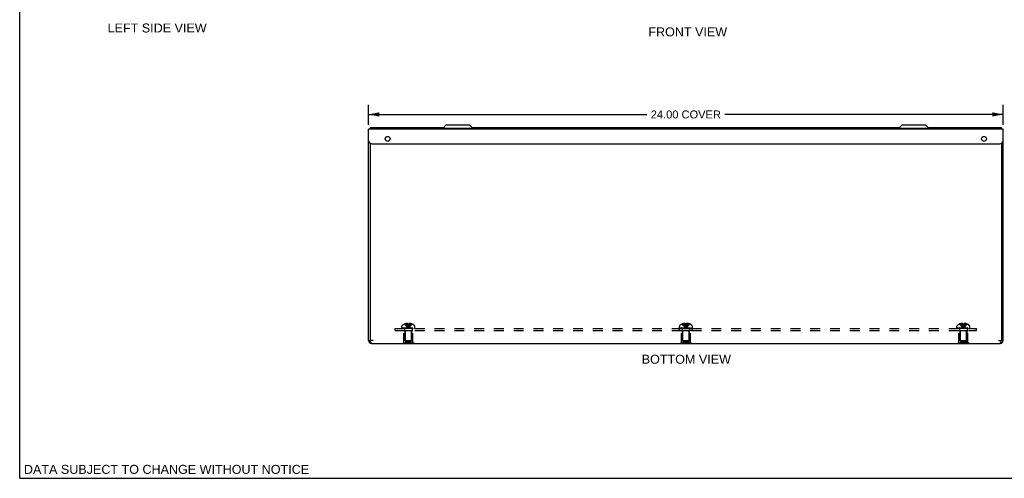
# Model space of a CAD drawing. Header units: inches. Extents: x 0 to 68, y 0 to 44.
# Tile 1 of 15: x 0 to 37.3, y 0 to 17.4. Entities that reach past the tile are written whole.
import ezdxf

# ---------------------------------------------------------------- set-up
doc = ezdxf.new("R2010")
doc.units = ezdxf.units.IN
doc.header["$LTSCALE"] = 3.74
doc.header["$MEASUREMENT"] = 0
doc.linetypes.add('HIDDEN', pattern=[0.2, 0.1, -0.1])
doc.layers.get('0').update_dxf_attribs({"linetype": 'CONTINUOUS'})
for name, color, linetype in [('02___PRT_ALL_AXES', 7, 'CONTINUOUS'), ('06___PRT_ALL_SURFS', 7, 'CONTINUOUS'), ('DEFAULT_2', 8, 'HIDDEN'), ('DIMENSIONS', 7, 'CONTINUOUS')]:
    doc.layers.add(name, color=color, linetype=linetype)
doc.styles.get("Standard").update_dxf_attribs({"font": 'arial.ttf'})
doc.dimstyles.new('DIMSTYLE_1', dxfattribs={"dimtxt": 0.3, "dimasz": 0.4, "dimexe": 0.09, "dimexo": 0.07, "dimgap": 0.0375, "dimtad": 0, "dimtih": 1, "dimtoh": 1, "dimzin": 4, "dimdsep": 46, "dimtxsty": 'Standard', "dimblk": '_FILLED', "dimblk1": '_FILLED', "dimblk2": '_FILLED', "dimcen": 0.09, "dimazin": 1, "dimtfac": 1, "dimtdec": 3, "dimtofl": 0, "dimtmove": 0, "dimatfit": 3, "dimldrblk": '_FILLED', "dimfxl": 0, "dimtolj": 1, "dimtzin": 4, "dimarcsym": 0})

# ---------------------------------------------------------------- blocks, each defined once
blk = doc.blocks.new('_FILLED')
at = {"color": 0, "linetype": 'ByBlock'}
blk.add_solid([(0, 0), (-1, 0.2), (-1, -0.2)], dxfattribs=at)
blk = doc.blocks.new('*D6')
at = {"layer": 'DIMENSIONS', "color": 2, "linetype": 'Continuous'}
for p, q in [((13.203, 13.385), (13.203, 14.138)), ((37.203, 13.385), (37.203, 14.138)), ((13.203, 13.778), (23.727, 13.778)), ((37.203, 13.778), (26.679, 13.778))]:
    blk.add_line(p, q, dxfattribs=at)
at = {"layer": 'DIMENSIONS', "color": 2, "linetype": 'Continuous', "xscale": 0.4, "yscale": 0.4, "zscale": 0.4, "rotation": 180}
blk.add_blockref('_FILLED', (13.203, 13.778), dxfattribs=at)
at = {"layer": 'DIMENSIONS', "color": 2, "linetype": 'Continuous', "xscale": 0.4, "yscale": 0.4, "zscale": 0.4}
blk.add_blockref('_FILLED', (37.203, 13.778), dxfattribs=at)
at = {"layer": 'DIMENSIONS', "color": 2, "linetype": 'Continuous', "insert": (25.203, 13.928), "char_height": 0.3, "width": 2.65204, "attachment_point": 2, "line_spacing_factor": 0.9}
blk.add_mtext('24.00 COVER', dxfattribs=at)

msp = doc.modelspace()

# ---------------------------------------------------------------- linework, layer by layer
at = {"color": 7, "linetype": 'Continuous'}
for p, q in [((0, 0), (0, 44)), ((13.263, 13.285), (13.263, 13.225)), ((14.581, 13.229), (14.325, 13.229)), ((16.134, 13.381), (16.016, 13.263)), ((16.016, 13.263), (17.141, 13.263)), ((16.134, 13.381), (17.023, 13.381)), ((17.023, 13.381), (17.141, 13.263)), ((33.384, 13.381), (33.266, 13.263)), ((33.266, 13.263), (34.391, 13.263)), ((33.384, 13.381), (34.273, 13.381)), ((34.273, 13.381), (34.391, 13.263)), ((37.143, 13.225), (37.143, 13.285)), ((13.263, 12.683), (13.263, 5.222)), ((37.143, 12.683), (37.143, 5.222)), ((13.199, 11.667), (13.199, 11.923)), ((13.199, 11.923), (13.203, 11.923)), ((13.199, 11.667), (13.203, 11.667)), ((13.203, 5.217), (13.263, 5.217)), ((37.203, 5.217), (37.143, 5.217)), ((0, 0), (68, 0))]:
    msp.add_line(p, q, dxfattribs=at)
at = {"color": 3, "linetype": 'Continuous'}
for p, q in [((13.203, 5.217), (13.203, 13.225)), ((37.203, 13.225), (13.203, 13.225)), ((13.263, 13.285), (16.038, 13.285)), ((17.119, 13.285), (33.288, 13.285)), ((34.369, 13.285), (37.143, 13.285)), ((37.203, 5.217), (37.203, 13.225)), ((13.328, 12.665), (37.078, 12.665)), ((13.263, 5.217), (13.263, 5.222)), ((13.375, 5.222), (13.263, 5.222)), ((37.031, 5.222), (37.143, 5.222)), ((37.143, 5.217), (37.143, 5.222)), ((13.315, 5.105), (37.091, 5.105))]:
    msp.add_line(p, q, dxfattribs=at)
for points in [[(13.272, 5.188), (13.267, 5.202), (13.263, 5.217)], [(37.134, 5.188), (37.139, 5.202), (37.143, 5.217)], [(13.315, 5.105), (13.311, 5.106), (13.306, 5.108), (13.302, 5.113), (13.298, 5.12), (13.293, 5.128), (13.289, 5.137), (13.285, 5.148), (13.28, 5.161), (13.276, 5.174), (13.272, 5.188)], [(37.091, 5.105), (37.095, 5.106), (37.1, 5.108), (37.104, 5.113), (37.108, 5.12), (37.113, 5.128), (37.117, 5.137), (37.121, 5.148), (37.126, 5.161), (37.13, 5.174), (37.134, 5.188)]]:
    msp.add_lwpolyline(points, dxfattribs=at)
for centre, radius, start, end in [((13.328, 12.79), 0.125, 180, 270), ((37.078, 12.79), 0.125, 270, 360), ((13.315, 5.217), 0.112, 180, 270), ((37.091, 5.217), 0.112, 270, 360)]:
    msp.add_arc(centre, radius, start, end, dxfattribs=at)
at = {"color": 7, "linetype": 'Continuous'}
for centre, start, end in [((13.315, 5.217), 180, 212.7214), ((37.091, 5.217), 327.2786, 360)]:
    msp.add_arc(centre, 0.052, start, end, dxfattribs=at)
at = {"layer": '02___PRT_ALL_AXES', "color": 7, "linetype": 'Continuous'}
for p, q in [((16.016, 13.225), (16.016, 13.263)), ((17.141, 13.225), (17.141, 13.263)), ((33.266, 13.225), (33.266, 13.263)), ((34.391, 13.225), (34.391, 13.263))]:
    msp.add_line(p, q, dxfattribs=at)
at = {"layer": '02___PRT_ALL_AXES', "color": 8, "linetype": 'HIDDEN'}
for p, q in [((14.533, 5.6), (14.874, 5.6)), ((14.563, 5.675), (14.563, 5.6)), ((14.844, 5.675), (14.563, 5.675)), ((14.844, 5.675), (14.844, 5.6)), ((25.445, 5.675), (24.961, 5.675)), ((24.961, 5.6), (24.961, 5.675)), ((25.445, 5.6), (24.961, 5.6)), ((25.063, 5.675), (25.063, 5.6)), ((25.344, 5.675), (25.344, 5.6)), ((25.445, 5.6), (25.445, 5.675)), ((35.533, 5.6), (35.874, 5.6)), ((35.844, 5.675), (35.563, 5.675)), ((35.563, 5.675), (35.563, 5.6)), ((35.844, 5.675), (35.844, 5.6))]:
    msp.add_line(p, q, dxfattribs=at)
at = {"layer": '02___PRT_ALL_AXES', "color": 3, "linetype": 'Continuous'}
for centre in [(13.922, 12.853), (36.484, 12.853)]:
    msp.add_circle(centre, 0.094, dxfattribs=at)
at = {"layer": '06___PRT_ALL_SURFS', "color": 8, "linetype": 'HIDDEN'}
for p, q in [((14.533, 5.121), (14.533, 5.6)), ((14.874, 5.121), (14.874, 5.6)), ((25.033, 5.121), (25.033, 5.6)), ((25.374, 5.121), (25.374, 5.6)), ((35.533, 5.121), (35.533, 5.6)), ((35.874, 5.121), (35.874, 5.6)), ((14.486, 5.105), (14.486, 5.121)), ((14.92, 5.121), (14.486, 5.121)), ((14.595, 5.105), (14.595, 5.121)), ((14.811, 5.105), (14.811, 5.121)), ((14.92, 5.105), (14.92, 5.121)), ((25.42, 5.121), (24.986, 5.121)), ((24.986, 5.105), (24.986, 5.121)), ((25.095, 5.105), (25.095, 5.121)), ((25.311, 5.105), (25.311, 5.121)), ((25.42, 5.105), (25.42, 5.121)), ((35.92, 5.121), (35.486, 5.121)), ((35.486, 5.105), (35.486, 5.121)), ((35.595, 5.105), (35.595, 5.121)), ((35.811, 5.105), (35.811, 5.121)), ((35.92, 5.105), (35.92, 5.121))]:
    msp.add_line(p, q, dxfattribs=at)
at = {"layer": '06___PRT_ALL_SURFS', "color": 7, "linetype": 'Continuous'}
for p, q in [((14.486, 5.1), (14.486, 5.105)), ((14.92, 5.1), (14.486, 5.1)), ((14.595, 5.1), (14.595, 5.105)), ((14.811, 5.1), (14.811, 5.105)), ((14.92, 5.1), (14.92, 5.105)), ((24.986, 5.1), (24.986, 5.105)), ((25.42, 5.1), (24.986, 5.1)), ((25.095, 5.1), (25.095, 5.105)), ((25.311, 5.1), (25.311, 5.105)), ((25.42, 5.1), (25.42, 5.105)), ((35.486, 5.1), (35.486, 5.105)), ((35.92, 5.1), (35.486, 5.1)), ((35.595, 5.1), (35.595, 5.105)), ((35.811, 5.1), (35.811, 5.105)), ((35.92, 5.1), (35.92, 5.105))]:
    msp.add_line(p, q, dxfattribs=at)
at = {"layer": 'DEFAULT_2', "color": 8, "linetype": 'HIDDEN'}
for p, q in [((14.203, 5.6), (14.203, 5.675)), ((14.203, 5.675), (36.203, 5.675)), ((14.203, 5.6), (36.203, 5.6)), ((14.457, 5.695), (14.457, 5.756)), ((14.457, 5.695), (14.949, 5.695)), ((14.457, 5.675), (14.457, 5.69)), ((14.457, 5.69), (14.949, 5.69)), ((14.465, 5.69), (14.465, 5.675)), ((14.483, 5.675), (14.483, 5.69)), ((14.504, 5.675), (14.504, 5.69)), ((14.51, 5.69), (14.51, 5.675)), ((14.515, 5.675), (14.515, 5.69)), ((14.535, 5.675), (14.535, 5.69)), ((14.545, 5.675), (14.545, 5.69)), ((14.563, 5.841), (14.563, 5.84)), ((14.564, 5.841), (14.563, 5.84)), ((14.563, 5.675), (14.563, 5.69)), ((14.685, 5.841), (14.564, 5.841)), ((14.568, 5.6), (14.578, 5.59)), ((14.578, 5.59), (14.578, 5.162)), ((14.828, 5.59), (14.578, 5.59)), ((14.579, 5.205), (14.579, 5.657)), ((14.586, 5.69), (14.586, 5.675)), ((14.597, 5.675), (14.597, 5.69)), ((14.599, 5.841), (14.599, 5.854)), ((14.632, 5.675), (14.632, 5.69)), ((14.636, 5.675), (14.636, 5.69)), ((14.653, 5.841), (14.653, 5.863)), ((14.685, 5.841), (14.685, 5.854)), ((14.685, 5.841), (14.685, 5.84)), ((14.703, 5.841), (14.697, 5.841)), ((14.7, 5.705), (14.703, 5.68)), ((14.7, 5.704), (14.703, 5.68)), ((14.703, 5.841), (14.709, 5.841)), ((14.715, 5.841), (14.709, 5.841)), ((14.715, 5.841), (14.721, 5.84)), ((14.718, 5.812), (14.716, 5.783)), ((14.721, 5.841), (14.718, 5.812)), ((14.721, 5.854), (14.721, 5.841)), ((14.721, 5.841), (14.721, 5.84)), ((14.842, 5.841), (14.721, 5.841)), ((14.753, 5.841), (14.753, 5.863)), ((14.77, 5.675), (14.77, 5.69)), ((14.774, 5.69), (14.774, 5.675)), ((14.808, 5.841), (14.808, 5.854)), ((14.809, 5.675), (14.809, 5.69)), ((14.82, 5.675), (14.82, 5.69)), ((14.827, 5.205), (14.827, 5.657)), ((14.838, 5.6), (14.828, 5.59)), ((14.828, 5.59), (14.828, 5.162)), ((14.843, 5.84), (14.842, 5.841)), ((14.844, 5.841), (14.843, 5.84)), ((14.843, 5.675), (14.843, 5.69)), ((14.861, 5.69), (14.861, 5.675)), ((14.871, 5.675), (14.871, 5.69)), ((14.891, 5.675), (14.891, 5.69)), ((14.896, 5.675), (14.896, 5.69)), ((14.902, 5.675), (14.902, 5.69)), ((14.923, 5.69), (14.923, 5.675)), ((14.941, 5.675), (14.941, 5.69)), ((14.949, 5.695), (14.949, 5.756)), ((14.949, 5.69), (14.949, 5.675)), ((24.957, 5.695), (24.957, 5.756)), ((24.957, 5.695), (25.449, 5.695)), ((24.957, 5.69), (25.449, 5.69)), ((24.957, 5.675), (24.957, 5.69)), ((24.965, 5.69), (24.965, 5.675)), ((24.983, 5.675), (24.983, 5.69)), ((25.004, 5.675), (25.004, 5.69)), ((25.01, 5.69), (25.01, 5.675)), ((25.015, 5.675), (25.015, 5.69)), ((25.035, 5.675), (25.035, 5.69)), ((25.045, 5.675), (25.045, 5.69)), ((25.063, 5.84), (25.063, 5.841)), ((25.064, 5.841), (25.063, 5.84)), ((25.063, 5.675), (25.063, 5.69)), ((25.185, 5.841), (25.064, 5.841)), ((25.068, 5.6), (25.078, 5.59)), ((25.328, 5.59), (25.078, 5.59)), ((25.078, 5.59), (25.078, 5.162)), ((25.079, 5.205), (25.079, 5.657)), ((25.086, 5.69), (25.086, 5.675)), ((25.097, 5.675), (25.097, 5.69)), ((25.099, 5.841), (25.099, 5.854)), ((25.132, 5.675), (25.132, 5.69)), ((25.136, 5.675), (25.136, 5.69)), ((25.153, 5.841), (25.153, 5.863)), ((25.185, 5.841), (25.185, 5.854)), ((25.185, 5.841), (25.185, 5.84)), ((25.2, 5.705), (25.203, 5.68)), ((25.2, 5.704), (25.203, 5.68)), ((25.218, 5.812), (25.216, 5.783)), ((25.221, 5.841), (25.218, 5.812)), ((25.221, 5.854), (25.221, 5.841)), ((25.342, 5.841), (25.221, 5.841)), ((25.221, 5.841), (25.221, 5.84)), ((25.253, 5.841), (25.253, 5.863)), ((25.27, 5.675), (25.27, 5.69)), ((25.274, 5.69), (25.274, 5.675)), ((25.308, 5.841), (25.308, 5.854)), ((25.309, 5.675), (25.309, 5.69)), ((25.32, 5.675), (25.32, 5.69)), ((25.327, 5.205), (25.327, 5.657)), ((25.338, 5.6), (25.328, 5.59)), ((25.328, 5.59), (25.328, 5.162)), ((25.343, 5.84), (25.342, 5.841)), ((25.344, 5.841), (25.343, 5.84)), ((25.343, 5.675), (25.343, 5.69)), ((25.361, 5.69), (25.361, 5.675)), ((25.371, 5.675), (25.371, 5.69)), ((25.391, 5.675), (25.391, 5.69)), ((25.396, 5.675), (25.396, 5.69)), ((25.402, 5.675), (25.402, 5.69)), ((25.423, 5.69), (25.423, 5.675)), ((25.441, 5.675), (25.441, 5.69)), ((25.449, 5.695), (25.449, 5.756)), ((25.449, 5.69), (25.449, 5.675)), ((35.457, 5.695), (35.457, 5.756)), ((35.457, 5.695), (35.949, 5.695)), ((35.457, 5.69), (35.949, 5.69)), ((35.457, 5.675), (35.457, 5.69)), ((35.465, 5.69), (35.465, 5.675)), ((35.483, 5.675), (35.483, 5.69)), ((35.504, 5.675), (35.504, 5.69)), ((35.51, 5.69), (35.51, 5.675)), ((35.515, 5.675), (35.515, 5.69)), ((35.535, 5.675), (35.535, 5.69)), ((35.545, 5.675), (35.545, 5.69)), ((35.563, 5.84), (35.563, 5.841)), ((35.564, 5.841), (35.563, 5.84)), ((35.563, 5.675), (35.563, 5.69)), ((35.685, 5.841), (35.564, 5.841)), ((35.568, 5.6), (35.578, 5.59)), ((35.828, 5.59), (35.578, 5.59)), ((35.578, 5.59), (35.578, 5.162)), ((35.579, 5.205), (35.579, 5.657)), ((35.586, 5.69), (35.586, 5.675)), ((35.597, 5.675), (35.597, 5.69)), ((35.599, 5.841), (35.599, 5.854)), ((35.632, 5.675), (35.632, 5.69)), ((35.636, 5.675), (35.636, 5.69)), ((35.653, 5.841), (35.653, 5.863)), ((35.685, 5.841), (35.685, 5.854)), ((35.685, 5.841), (35.685, 5.84)), ((35.7, 5.705), (35.703, 5.68)), ((35.7, 5.704), (35.703, 5.68)), ((35.718, 5.812), (35.716, 5.783)), ((35.721, 5.841), (35.718, 5.812)), ((35.721, 5.854), (35.721, 5.841)), ((35.842, 5.841), (35.721, 5.841)), ((35.721, 5.841), (35.721, 5.84)), ((35.753, 5.841), (35.753, 5.863)), ((35.77, 5.675), (35.77, 5.69)), ((35.774, 5.69), (35.774, 5.675)), ((35.808, 5.841), (35.808, 5.854)), ((35.809, 5.675), (35.809, 5.69)), ((35.82, 5.675), (35.82, 5.69)), ((35.827, 5.205), (35.827, 5.657)), ((35.838, 5.6), (35.828, 5.59)), ((35.828, 5.59), (35.828, 5.162)), ((35.842, 5.841), (35.843, 5.84)), ((35.844, 5.841), (35.843, 5.84)), ((35.843, 5.675), (35.843, 5.69)), ((35.861, 5.69), (35.861, 5.675)), ((35.871, 5.675), (35.871, 5.69)), ((35.891, 5.675), (35.891, 5.69)), ((35.896, 5.675), (35.896, 5.69)), ((35.902, 5.675), (35.902, 5.69)), ((35.923, 5.69), (35.923, 5.675)), ((35.941, 5.675), (35.941, 5.69)), ((35.949, 5.695), (35.949, 5.756)), ((35.949, 5.69), (35.949, 5.675)), ((36.203, 5.6), (36.203, 5.675)), ((14.578, 5.162), (14.828, 5.162)), ((14.579, 5.205), (14.589, 5.195)), ((14.827, 5.205), (14.579, 5.205)), ((14.589, 5.195), (14.817, 5.195)), ((14.827, 5.205), (14.817, 5.195)), ((25.078, 5.162), (25.328, 5.162)), ((25.327, 5.205), (25.079, 5.205)), ((25.079, 5.205), (25.089, 5.195)), ((25.089, 5.195), (25.317, 5.195)), ((25.327, 5.205), (25.317, 5.195)), ((35.578, 5.162), (35.828, 5.162)), ((35.827, 5.205), (35.579, 5.205)), ((35.579, 5.205), (35.589, 5.195)), ((35.589, 5.195), (35.817, 5.195)), ((35.827, 5.205), (35.817, 5.195))]:
    msp.add_line(p, q, dxfattribs=at)
for points in [[(14.563, 5.84), (14.582, 5.812), (14.604, 5.783), (14.626, 5.756), (14.65, 5.73), (14.676, 5.704), (14.703, 5.68)], [(14.653, 5.863), (14.647, 5.862), (14.64, 5.862), (14.634, 5.861), (14.627, 5.86), (14.62, 5.859), (14.613, 5.857), (14.606, 5.856), (14.599, 5.854)], [(14.599, 5.841), (14.613, 5.812), (14.629, 5.784), (14.646, 5.756), (14.664, 5.73), (14.683, 5.705), (14.703, 5.68)], [(14.685, 5.854), (14.681, 5.855), (14.677, 5.857), (14.673, 5.858), (14.669, 5.86), (14.665, 5.861), (14.661, 5.862), (14.657, 5.862), (14.653, 5.863)], [(14.653, 5.841), (14.66, 5.812), (14.668, 5.784), (14.676, 5.756), (14.684, 5.73), (14.693, 5.705), (14.703, 5.68)], [(14.685, 5.841), (14.688, 5.812), (14.69, 5.784), (14.693, 5.756), (14.696, 5.73), (14.7, 5.704)], [(14.685, 5.84), (14.691, 5.841), (14.697, 5.841)], [(14.685, 5.84), (14.688, 5.812), (14.69, 5.783), (14.693, 5.756), (14.696, 5.73)], [(14.753, 5.841), (14.746, 5.812), (14.738, 5.784), (14.73, 5.756), (14.722, 5.73), (14.713, 5.705), (14.703, 5.68)], [(14.808, 5.841), (14.793, 5.812), (14.777, 5.784), (14.76, 5.756), (14.742, 5.73), (14.723, 5.705), (14.703, 5.68)], [(14.843, 5.84), (14.824, 5.812), (14.802, 5.783), (14.78, 5.756), (14.756, 5.73), (14.73, 5.704), (14.703, 5.68)], [(14.716, 5.784), (14.713, 5.756), (14.71, 5.73), (14.706, 5.704), (14.703, 5.68)], [(14.713, 5.756), (14.71, 5.73), (14.706, 5.705), (14.703, 5.68)], [(14.753, 5.863), (14.749, 5.862), (14.745, 5.862), (14.741, 5.861), (14.737, 5.86), (14.733, 5.858), (14.729, 5.857), (14.725, 5.855), (14.721, 5.854)], [(14.808, 5.854), (14.8, 5.856), (14.793, 5.857), (14.786, 5.859), (14.779, 5.86), (14.772, 5.861), (14.766, 5.862), (14.759, 5.862), (14.753, 5.863)], [(25.063, 5.84), (25.082, 5.812), (25.104, 5.783), (25.126, 5.756), (25.15, 5.73), (25.176, 5.704), (25.203, 5.68)], [(25.153, 5.863), (25.147, 5.862), (25.14, 5.862), (25.134, 5.861), (25.127, 5.86), (25.12, 5.859), (25.113, 5.857), (25.106, 5.856), (25.099, 5.854)], [(25.099, 5.841), (25.113, 5.812), (25.129, 5.784), (25.146, 5.756), (25.164, 5.73), (25.183, 5.705), (25.203, 5.68)], [(25.185, 5.854), (25.181, 5.855), (25.177, 5.857), (25.173, 5.858), (25.169, 5.86), (25.165, 5.861), (25.161, 5.862), (25.157, 5.862), (25.153, 5.863)], [(25.153, 5.841), (25.16, 5.812), (25.168, 5.784), (25.176, 5.756), (25.184, 5.73), (25.193, 5.705), (25.203, 5.68)], [(25.221, 5.84), (25.215, 5.841), (25.209, 5.841), (25.203, 5.841), (25.197, 5.841), (25.191, 5.841), (25.185, 5.84)], [(25.185, 5.841), (25.188, 5.812), (25.19, 5.784), (25.193, 5.756), (25.196, 5.73), (25.2, 5.704)], [(25.185, 5.84), (25.188, 5.812), (25.19, 5.783), (25.193, 5.756), (25.196, 5.73)], [(25.253, 5.841), (25.246, 5.812), (25.238, 5.784), (25.23, 5.756), (25.222, 5.73), (25.213, 5.705), (25.203, 5.68)], [(25.308, 5.841), (25.293, 5.812), (25.277, 5.784), (25.26, 5.756), (25.242, 5.73), (25.223, 5.705), (25.203, 5.68)], [(25.343, 5.84), (25.324, 5.812), (25.302, 5.783), (25.28, 5.756), (25.256, 5.73), (25.23, 5.704), (25.203, 5.68)], [(25.216, 5.784), (25.213, 5.756), (25.21, 5.73), (25.206, 5.704), (25.203, 5.68)], [(25.213, 5.756), (25.21, 5.73), (25.206, 5.705), (25.203, 5.68)], [(25.253, 5.863), (25.249, 5.862), (25.245, 5.862), (25.241, 5.861), (25.237, 5.86), (25.233, 5.858), (25.229, 5.857), (25.225, 5.855), (25.221, 5.854)], [(25.308, 5.854), (25.3, 5.856), (25.293, 5.857), (25.286, 5.859), (25.279, 5.86), (25.272, 5.861), (25.266, 5.862), (25.259, 5.862), (25.253, 5.863)], [(35.563, 5.84), (35.582, 5.812), (35.604, 5.783), (35.626, 5.756), (35.65, 5.73), (35.676, 5.704), (35.703, 5.68)], [(35.653, 5.863), (35.647, 5.862), (35.64, 5.862), (35.634, 5.861), (35.627, 5.86), (35.62, 5.859), (35.613, 5.857), (35.606, 5.856), (35.599, 5.854)], [(35.599, 5.841), (35.613, 5.812), (35.629, 5.784), (35.646, 5.756), (35.664, 5.73), (35.683, 5.705), (35.703, 5.68)], [(35.685, 5.854), (35.681, 5.855), (35.677, 5.857), (35.673, 5.858), (35.669, 5.86), (35.665, 5.861), (35.661, 5.862), (35.657, 5.862), (35.653, 5.863)], [(35.653, 5.841), (35.66, 5.812), (35.668, 5.784), (35.676, 5.756), (35.684, 5.73), (35.693, 5.705), (35.703, 5.68)], [(35.721, 5.84), (35.715, 5.841), (35.709, 5.841), (35.703, 5.841), (35.697, 5.841), (35.691, 5.841), (35.685, 5.84)], [(35.685, 5.841), (35.688, 5.812), (35.69, 5.784), (35.693, 5.756), (35.696, 5.73), (35.7, 5.704)], [(35.685, 5.84), (35.688, 5.812), (35.69, 5.783), (35.693, 5.756), (35.696, 5.73)], [(35.753, 5.841), (35.746, 5.812), (35.738, 5.784), (35.73, 5.756), (35.722, 5.73), (35.713, 5.705), (35.703, 5.68)], [(35.808, 5.841), (35.793, 5.812), (35.777, 5.784), (35.76, 5.756), (35.742, 5.73), (35.723, 5.705), (35.703, 5.68)], [(35.843, 5.84), (35.824, 5.812), (35.802, 5.783), (35.78, 5.756), (35.756, 5.73), (35.73, 5.704), (35.703, 5.68)], [(35.716, 5.784), (35.713, 5.756), (35.71, 5.73), (35.706, 5.704), (35.703, 5.68)], [(35.713, 5.756), (35.71, 5.73), (35.706, 5.705), (35.703, 5.68)], [(35.753, 5.863), (35.749, 5.862), (35.745, 5.862), (35.741, 5.861), (35.737, 5.86), (35.733, 5.858), (35.729, 5.857), (35.725, 5.855), (35.721, 5.854)], [(35.808, 5.854), (35.8, 5.856), (35.793, 5.857), (35.786, 5.859), (35.779, 5.86), (35.772, 5.861), (35.766, 5.862), (35.759, 5.862), (35.753, 5.863)]]:
    msp.add_lwpolyline(points, dxfattribs=at)
for centre, radius, start, end in [((14.492, 5.756), 0.035, 130.9334, 180), ((14.703, 5.513), 0.357, 113.1727, 130.9334), ((14.542, 5.657), 0.0372, 59.9503, 90), ((14.703, 5.513), 0.357, 107.0407, 113.0017), ((14.542, 5.657), 0.0372, 0, 27.5399), ((14.703, 5.513), 0.357, 66.9983, 72.9593), ((14.864, 5.657), 0.0372, 152.4601, 180), ((14.703, 5.513), 0.357, 49.0666, 66.8273), ((14.864, 5.657), 0.0372, 90, 120.0497), ((14.914, 5.756), 0.035, 0, 49.0666), ((24.992, 5.756), 0.035, 130.9334, 180), ((25.203, 5.513), 0.357, 113.1727, 130.9334), ((25.042, 5.657), 0.0372, 59.9503, 90), ((25.203, 5.513), 0.357, 107.0407, 113.0017), ((25.042, 5.657), 0.0372, 0, 27.5399), ((25.203, 5.513), 0.357, 66.9983, 72.9593), ((25.364, 5.657), 0.0372, 152.4601, 180), ((25.203, 5.513), 0.357, 49.0666, 66.8273), ((25.364, 5.657), 0.0372, 90, 120.0497), ((25.414, 5.756), 0.035, 0, 49.0666), ((35.492, 5.756), 0.035, 130.9334, 180), ((35.703, 5.513), 0.357, 113.1727, 130.9334), ((35.542, 5.657), 0.0372, 59.9503, 90), ((35.703, 5.513), 0.357, 107.0407, 113.0017), ((35.542, 5.657), 0.0372, 0, 27.5399), ((35.703, 5.513), 0.357, 66.9983, 72.9593), ((35.864, 5.657), 0.0372, 152.4601, 180), ((35.703, 5.513), 0.357, 49.0666, 66.8273), ((35.864, 5.657), 0.0372, 90, 120.0497), ((35.914, 5.756), 0.035, 0, 49.0666)]:
    msp.add_arc(centre, radius, start, end, dxfattribs=at)

# ---------------------------------------------------------------- texts
at = {"layer": 'DIMENSIONS', "color": 2, "linetype": 'Continuous', "char_height": 0.34, "attachment_point": 2, "line_spacing_factor": 0.9}
for s, insert, width in [('LEFT SIDE VIEW', (5.2, 17.222), 3.73874), ('FRONT VIEW', (25.275, 17.075), 2.97532), ('BOTTOM VIEW', (25.222, 4.679), 3.36967), ('DATA SUBJECT TO CHANGE WITHOUT NOTICE', (5.555, 0.509), 10.7713)]:
    msp.add_mtext(s, dxfattribs=dict(at, insert=insert, width=width))

# ---------------------------------------------------------------- dimensions: what is measured, and where the dimension line sits
at = {"layer": 'DIMENSIONS', "color": 2, "linetype": 'Continuous'}
dim = msp.add_linear_dim(base=(13.203, 13.778), p1=(37.203, 13.315), p2=(13.203, 13.315), angle=180, text='<> COVER', dimstyle='DIMSTYLE_1', dxfattribs=at)
dim.commit()
dim.dimension.update_dxf_attribs({"geometry": '*D6', "text_midpoint": (25.203, 13.778), "dimtype": 160})

doc.saveas('drawing.dxf')
